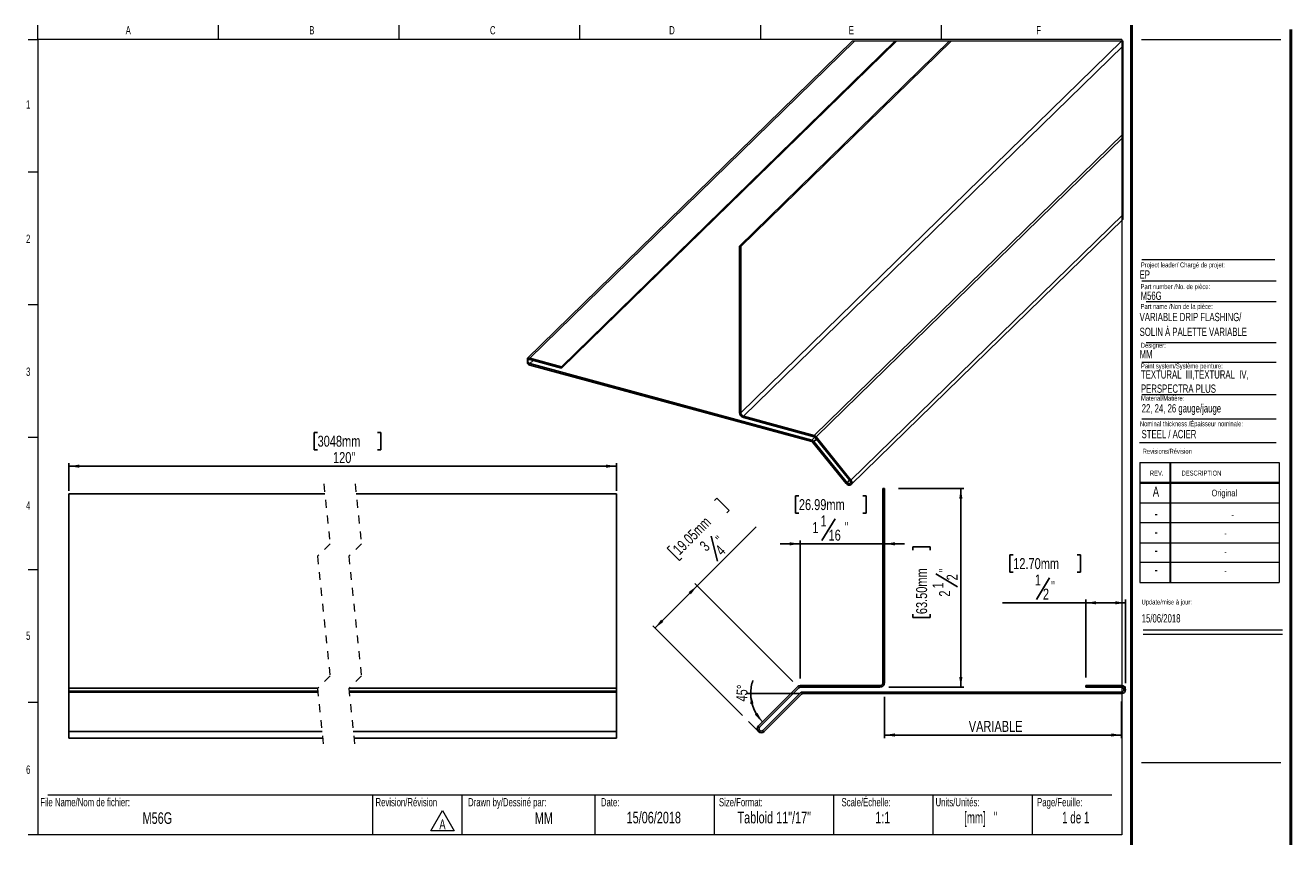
# Model space of a CAD drawing. Header units: inches. Extents: x 0.5 to 34.3, y 0.4 to 29.5.
import ezdxf

# ---------------------------------------------------------------- set-up
doc = ezdxf.new("R2010")
doc.units = ezdxf.units.IN
doc.header["$MEASUREMENT"] = 0
doc.linetypes.add('HIDDEN', pattern=[0.075, 0.05, -0.025])
doc.layers.add('FORMAT', color=7, linetype='Continuous')
doc.styles.add('SLDTEXTSTYLE0', font='TXT', dxfattribs={"width": 0.7})
doc.styles.add('SLDTEXTSTYLE1', font='TXT', dxfattribs={"width": 0.633333})
doc.styles.add('SLDTEXTSTYLE2', font='TXT', dxfattribs={"width": 0.625})
doc.styles.add('SLDTEXTSTYLE3', font='TXT', dxfattribs={"width": 0.75})
doc.dimstyles.new('SLDDIMSTYLE0', dxfattribs={"dimtxt": 0.137795, "dimasz": 0.13, "dimexe": 0, "dimexo": 0.0625, "dimgap": 0.034449, "dimtad": 1, "dimdec": 6, "dimrnd": 1e-09, "dimzin": 12, "dimdsep": 46, "dimlunit": 5, "dimtxsty": 'SLDTEXTSTYLE3', "dimsah": 1, "dimcen": 0.09, "dimadec": 0, "dimazin": 3, "dimtfac": 1, "dimtdec": 1, "dimtofl": 0, "dimtmove": 0, "dimatfit": 3, "dimfxl": 1, "dimfrac": 2, "dimtolj": 1, "dimtzin": 12, "dimarcsym": 0})
doc.dimstyles.new('SLDDIMSTYLE1', dxfattribs={"dimtxt": 0.137795, "dimasz": 0.13, "dimexe": 0, "dimexo": 0.0625, "dimgap": 0.034449, "dimtad": 1, "dimdec": 6, "dimrnd": 1e-09, "dimzin": 12, "dimdsep": 46, "dimlunit": 5, "dimtxsty": 'SLDTEXTSTYLE3', "dimsah": 1, "dimcen": 0.09, "dimadec": 0, "dimazin": 3, "dimtfac": 1, "dimtdec": 1, "dimtmove": 0, "dimatfit": 0, "dimfxl": 1, "dimfrac": 2, "dimtolj": 1, "dimtzin": 12, "dimarcsym": 0})
doc.dimstyles.new('SLDDIMSTYLE2', dxfattribs={"dimtxt": 0.137795, "dimasz": 0.13, "dimexe": 0, "dimexo": 0.0625, "dimgap": 0.034449, "dimtad": 1, "dimdec": 4, "dimzin": 12, "dimdsep": 46, "dimlunit": 5, "dimtxsty": 'SLDTEXTSTYLE3', "dimsah": 1, "dimcen": 0.09, "dimazin": 3, "dimtfac": 1, "dimtofl": 0, "dimtmove": 0, "dimatfit": 3, "dimfxl": 1, "dimfrac": 2, "dimtolj": 1, "dimtzin": 12, "dimarcsym": 0})
doc.dimstyles.new('SLDDIMSTYLE3', dxfattribs={"dimtxt": 0.137795, "dimasz": 0.13, "dimexe": 0, "dimexo": 0.0625, "dimgap": 0.034449, "dimtad": 1, "dimdec": 1, "dimrnd": 1e-09, "dimzin": 12, "dimdsep": 46, "dimlunit": 5, "dimtxsty": 'SLDTEXTSTYLE3', "dimsah": 1, "dimcen": 0.09, "dimadec": 0, "dimazin": 3, "dimtfac": 1, "dimtdec": 1, "dimtofl": 0, "dimtmove": 0, "dimatfit": 3, "dimfxl": 1, "dimfrac": 2, "dimtolj": 1, "dimtzin": 12, "dimarcsym": 0})

# ---------------------------------------------------------------- blocks, each defined once
blk = doc.blocks.new('SW_NOTE_0')
at = {"color": 0, "linetype": 'Continuous', "lineweight": 0}
for p, q in [((-0.097, 0.017), (0.049, 0.27)), ((0.049, 0.27), (0.195, 0.017)), ((0.195, 0.017), (-0.097, 0.017))]:
    blk.add_line(p, q, dxfattribs=at)
at = {"color": 0, "linetype": 'Continuous', "lineweight": 0, "insert": (0.049, 0.161), "char_height": 0.125, "attachment_point": 2, "style": 'SLDTEXTSTYLE0'}
blk.add_mtext('A', dxfattribs=at)
blk = doc.blocks.new('SW_NOTE_1')
at = {"layer": 'FORMAT', "color": 0, "char_height": 0.10417, "attachment_point": 1, "style": 'SLDTEXTSTYLE0'}
for s, insert in [('TEXTURAL  III,TEXTURAL  IV,', (0, 0.134)), ('PERSPECTRA PLUS', (0, -0.044))]:
    blk.add_mtext(s, dxfattribs=dict(at, insert=insert))
blk = doc.blocks.new('_D')
at = {"layer": 'FORMAT'}
for p, q in [((12.888, 4.036), (12.846, 4.036)), ((12.846, 4.036), (12.846, 3.817)), ((13.691, 4.036), (13.733, 4.036)), ((13.733, 4.036), (13.733, 3.817)), ((12.846, 3.817), (12.888, 3.817)), ((13.344, 3.749), (13.179, 3.474)), ((13.733, 3.817), (13.691, 3.817)), ((13.8, 3.433), (12.754, 3.433)), ((13.8, 2.493), (13.8, 3.473)), ((13.8, 3.433), (14.3, 3.433)), ((14.3, 2.421), (14.3, 3.473))]:
    blk.add_line(p, q, dxfattribs=at)
for points in [[(13.8, 3.433), (13.93, 3.413), (13.93, 3.453)], [(14.3, 3.433), (14.17, 3.453), (14.17, 3.413)]]:
    blk.add_solid(points, dxfattribs=at)
at = {"layer": 'FORMAT', "attachment_point": 1, "style": 'SLDTEXTSTYLE3'}
for s, insert, char_height in [('12.70mm', (12.888, 3.995), 0.1378), ('1', (13.16, 3.789), 0.138), ('"', (13.363, 3.708), 0.138), ('2', (13.261, 3.611), 0.138)]:
    blk.add_mtext(s, dxfattribs=dict(at, insert=insert, char_height=char_height))
blk = doc.blocks.new('_D_1')
at = {"layer": 'FORMAT'}
for p, q in [((9.133, 4.719), (9.163, 4.748)), ((9.163, 4.748), (9.317, 4.594)), ((9.317, 4.594), (9.288, 4.564)), ((8.913, 3.646), (9.655, 4.387)), ((8.566, 4.151), (8.536, 4.121)), ((9.091, 4.27), (9.169, 3.958)), ((8.536, 4.121), (8.691, 3.967)), ((8.691, 3.967), (8.72, 3.996)), ((10.115, 2.444), (8.885, 3.674)), ((8.913, 3.646), (8.383, 3.115)), ((9.482, 2.016), (8.355, 3.143))]:
    blk.add_line(p, q, dxfattribs=at)
for points in [[(8.913, 3.646), (8.807, 3.568), (8.835, 3.54)], [(8.383, 3.115), (8.489, 3.193), (8.461, 3.222)]]:
    blk.add_solid(points, dxfattribs=at)
at = {"layer": 'FORMAT', "attachment_point": 1, "rotation": 45, "style": 'SLDTEXTSTYLE3'}
for s, insert, char_height in [('19.05mm', (8.595, 4.122), 0.1378), ('"', (9.133, 4.255), 0.138), ('3', (8.932, 4.168), 0.138), ('4', (9.13, 4.114), 0.138)]:
    blk.add_mtext(s, dxfattribs=dict(at, insert=insert, char_height=char_height))
blk = doc.blocks.new('_D_2')
at = {"layer": 'FORMAT'}
for p, q in [((11.445, 4.872), (12.268, 4.872)), ((12.229, 4.872), (12.229, 2.372)), ((11.626, 4.094), (11.626, 4.136)), ((11.626, 4.136), (11.844, 4.136)), ((11.844, 4.136), (11.844, 4.094)), ((11.913, 3.797), (12.188, 3.632)), ((11.626, 3.291), (11.626, 3.249)), ((11.626, 3.249), (11.844, 3.249)), ((11.844, 3.249), (11.844, 3.291)), ((11.324, 2.372), (12.268, 2.372))]:
    blk.add_line(p, q, dxfattribs=at)
for points in [[(12.229, 4.872), (12.209, 4.742), (12.249, 4.742)], [(12.229, 2.372), (12.249, 2.502), (12.209, 2.502)]]:
    blk.add_solid(points, dxfattribs=at)
at = {"layer": 'FORMAT', "attachment_point": 1, "rotation": 90, "style": 'SLDTEXTSTYLE3'}
for s, insert, char_height in [('63.50mm', (11.667, 3.291), 0.1378), ('"', (11.954, 3.817), 0.138), ('1', (11.873, 3.613), 0.138), ('2', (12.051, 3.715), 0.138), ('2', (11.956, 3.511), 0.138)]:
    blk.add_mtext(s, dxfattribs=dict(at, insert=insert, char_height=char_height))
blk = doc.blocks.new('_D_3')
at = {"layer": 'FORMAT'}
for p, q in [((10.193, 4.778), (10.151, 4.778)), ((10.151, 4.778), (10.151, 4.56)), ((10.995, 4.778), (11.037, 4.778)), ((11.037, 4.778), (11.037, 4.56)), ((10.151, 4.56), (10.193, 4.56)), ((10.648, 4.491), (10.483, 4.216)), ((11.037, 4.56), (10.995, 4.56)), ((10.207, 4.175), (9.957, 4.175)), ((10.207, 2.483), (10.207, 4.215)), ((11.27, 4.175), (10.207, 4.175)), ((11.27, 4.175), (11.52, 4.175))]:
    blk.add_line(p, q, dxfattribs=at)
for points in [[(10.207, 4.175), (10.077, 4.195), (10.077, 4.155)], [(11.27, 4.175), (11.4, 4.155), (11.4, 4.195)]]:
    blk.add_solid(points, dxfattribs=at)
at = {"layer": 'FORMAT', "attachment_point": 1, "style": 'SLDTEXTSTYLE3'}
for s, insert, char_height in [('26.99mm', (10.193, 4.737), 0.1378), ('1', (10.464, 4.531), 0.138), ('"', (10.769, 4.451), 0.138), ('1', (10.362, 4.448), 0.138), ('16', (10.566, 4.353), 0.1378)]:
    blk.add_mtext(s, dxfattribs=dict(at, insert=insert, char_height=char_height))
blk = doc.blocks.new('_D_4')
at = {"layer": 'FORMAT'}
blk.add_line((10.201, 2.292), (9.548, 2.292), dxfattribs=at)
for start, end in [(160.8589, 180), (180, 225)]:
    blk.add_arc((10.091, 2.292), 0.504, start, end, dxfattribs=at)
for points in [[(9.587, 2.292), (9.584, 2.16), (9.623, 2.165)], [(9.735, 1.936), (9.671, 2.051), (9.639, 2.026)]]:
    blk.add_solid(points, dxfattribs=at)
at = {"layer": 'FORMAT', "insert": (9.402, 2.198), "char_height": 0.1378, "attachment_point": 1, "rotation": 86.2444, "style": 'SLDTEXTSTYLE3'}
blk.add_mtext('45°', dxfattribs=at)
blk = doc.blocks.new('_D_5')
at = {"layer": 'FORMAT'}
for p, q in [((11.27, 2.249), (11.27, 1.731)), ((14.25, 2.193), (14.25, 1.731)), ((14.25, 1.771), (11.27, 1.771))]:
    blk.add_line(p, q, dxfattribs=at)
for points in [[(11.27, 1.771), (11.4, 1.751), (11.4, 1.791)], [(14.25, 1.771), (14.12, 1.791), (14.12, 1.751)]]:
    blk.add_solid(points, dxfattribs=at)
at = {"layer": 'FORMAT', "insert": (12.329, 1.948), "char_height": 0.1378, "attachment_point": 1, "style": 'SLDTEXTSTYLE3'}
blk.add_mtext('VARIABLE', dxfattribs=at)
blk = doc.blocks.new('_D_6')
at = {"layer": 'FORMAT'}
for p, q in [((4.142, 5.575), (4.1, 5.575)), ((4.1, 5.575), (4.1, 5.357)), ((4.893, 5.575), (4.935, 5.575)), ((4.935, 5.575), (4.935, 5.357)), ((4.1, 5.357), (4.142, 5.357)), ((4.935, 5.357), (4.893, 5.357)), ((1.016, 4.842), (1.016, 5.19)), ((1.016, 5.151), (7.9, 5.151)), ((7.9, 4.842), (7.9, 5.19))]:
    blk.add_line(p, q, dxfattribs=at)
for points in [[(1.016, 5.151), (1.146, 5.131), (1.146, 5.171)], [(7.9, 5.151), (7.77, 5.171), (7.77, 5.131)]]:
    blk.add_solid(points, dxfattribs=at)
at = {"layer": 'FORMAT', "char_height": 0.1378, "attachment_point": 1, "style": 'SLDTEXTSTYLE3'}
for s, insert in [('3048mm', (4.142, 5.534)), ('120"', (4.336, 5.328))]:
    blk.add_mtext(s, dxfattribs=dict(at, insert=insert))

msp = doc.modelspace()

# ---------------------------------------------------------------- linework, layer by layer
at = {"color": 7, "linetype": 'Continuous', "lineweight": 18}
for p, q in [((0.6262516, 10.5170732), (0.6262516, 10.6939449)), ((2.8970849, 10.5170732), (2.8970849, 10.6939449)), ((5.1679183, 10.5170732), (5.1679183, 10.6939449)), ((7.4387516, 10.5170732), (7.4387516, 10.6939449)), ((9.7095849, 10.6939449), (9.7095849, 10.5170732)), ((11.9804183, 10.6939449), (11.9804183, 10.5170732)), ((0.5012516, 10.5170732), (0.6262516, 10.5170732)), ((14.2512516, 10.5170732), (0.6262516, 10.5170732)), ((0.6262516, 10.5170732), (0.6262516, 0.5170732)), ((14.2512516, 10.5170732), (14.2512516, 0.5170732)), ((14.5012516, 10.5170732), (16.2512516, 10.5170732)), ((0.5012516, 8.8504065), (0.6262516, 8.8504065)), ((14.5052809, 7.4796461), (16.192868, 7.4796461)), ((0.5012516, 7.1837398), (0.6262516, 7.1837398)), ((14.5578273, 7.2228331), (16.192868, 7.2228331)), ((14.5578273, 6.7072972), (16.192868, 6.7072972)), ((6.778367, 6.5047013), (6.778367, 6.4447729)), ((14.5052809, 6.4574028), (16.192868, 6.4574028)), ((14.5052809, 6.0531641), (16.192868, 6.0531641)), ((14.5052809, 5.7453132), (16.192868, 5.7453132)), ((0.5012516, 5.5170732), (0.6262516, 5.5170732)), ((14.4754278, 5.446808), (16.192868, 5.446808)), ((14.4811999, 5.1987495), (16.2311999, 5.1987495)), ((14.4811999, 5.1987495), (14.4811999, 3.6887495)), ((14.8561999, 5.1987495), (14.8561999, 3.6887495)), ((14.8661999, 5.1987495), (14.8661999, 3.6887495)), ((16.2311999, 5.1987495), (16.2311999, 3.6887495)), ((14.4811999, 4.9487495), (16.2311999, 4.9487495)), ((14.4811999, 4.9387495), (16.2311999, 4.9387495)), ((14.4811999, 4.6887495), (16.2311999, 4.6887495)), ((16.2311999, 4.4387495), (14.4811999, 4.4387495)), ((14.4811999, 4.1887495), (16.2311999, 4.1887495)), ((0.5012516, 3.8504065), (0.6262516, 3.8504065)), ((16.2311999, 3.9387495), (14.4811999, 3.9387495)), ((14.4811999, 3.6887495), (16.2311999, 3.6887495)), ((14.5215385, 3.094666), (16.2715385, 3.094666)), ((14.5215385, 3.0386495), (16.2715385, 3.0386495)), ((0.5012516, 2.1837398), (0.6262516, 2.1837398)), ((0.7512516, 1.0170732), (14.1262516, 1.0170732)), ((4.8316802, 1.0170732), (4.8316802, 0.5170732)), ((5.9539324, 1.0170732), (5.9539324, 0.5170732)), ((7.6262516, 1.0170732), (7.6262516, 0.5170732)), ((9.1262516, 1.0170732), (9.1262516, 0.5170732)), ((10.6262516, 1.0170732), (10.6262516, 0.5170732)), ((11.8762516, 1.0170732), (11.8762516, 0.5170732)), ((13.1262516, 1.0170732), (13.1262516, 0.5170732)), ((0.6262516, 0.5170732), (0.5012516, 0.5170732)), ((14.2512516, 0.5170732), (0.6262516, 0.5170732))]:
    msp.add_line(p, q, dxfattribs=at)
at = {"color": 7, "linetype": 'Continuous', "lineweight": 50}
for p, q in [((14.3762516, 10.6939449), (14.3762516, 0.3920732)), ((16.3762516, 0.3920732), (16.3762516, 10.6420732))]:
    msp.add_line(p, q, dxfattribs=at)
at = {"color": 7, "linetype": 'Continuous', "lineweight": 25}
for p, q in [((10.8646292, 10.4930194), (6.778367, 6.5047013)), ((6.8100889, 6.5086554), (10.8923008, 10.4930194)), ((7.2080766, 6.4004918), (11.4011085, 10.4930194)), ((7.2080766, 6.3833472), (11.4186731, 10.4930194)), ((9.4456561, 7.918141), (12.0837671, 10.4930194)), ((9.4633428, 7.9133327), (12.1063793, 10.4930194)), ((9.4633428, 5.8213036), (14.2497858, 10.4930194)), ((9.4981622, 5.7780949), (14.2698613, 10.4354188)), ((10.3853492, 5.5369777), (14.2698613, 9.3283799)), ((10.4103643, 5.5201359), (14.2698613, 9.2871212)), ((10.84813, 4.9768841), (14.2698613, 8.3165981)), ((10.8517837, 4.9192952), (14.2698613, 8.2554423)), ((9.4456561, 7.918141), (9.4456561, 5.8261118)), ((9.4456561, 7.918141), (9.4633428, 7.9133327)), ((9.4633428, 7.9133327), (9.4633428, 5.8213036)), ((6.8100889, 6.5086554), (7.2080766, 6.4004918)), ((6.8100889, 6.4915132), (7.2080766, 6.3833472)), ((10.356042, 5.4763687), (6.8100889, 6.4400819)), ((10.356042, 5.4592241), (6.8100889, 6.4229397)), ((7.2080766, 6.4004918), (7.2080766, 6.3833472)), ((9.4981622, 5.7780949), (10.3853492, 5.5369777)), ((9.4981622, 5.7609504), (10.3853492, 5.5198331)), ((10.785592, 4.9332695), (10.3685496, 5.4508044)), ((10.7980996, 4.9419919), (10.3810572, 5.4595269)), ((10.3978568, 5.5114134), (10.8356224, 4.9681616)), ((10.4103643, 5.5201359), (10.84813, 4.9768841)), ((1.0159733, 4.8026981), (4.2325543, 4.8026981)), ((1.0159733, 4.8026981), (1.0159733, 2.3620682)), ((4.6262552, 4.8026981), (7.8996202, 4.8026981)), ((7.8996202, 4.8026981), (7.8996202, 2.3620682)), ((11.2698478, 4.8716752), (11.2498478, 4.8716752)), ((11.2498478, 4.8716752), (11.2498478, 2.4310453)), ((11.2698478, 4.8716752), (11.2698478, 2.4310453)), ((11.2104777, 2.3916752), (10.2073478, 2.3916752)), ((14.2498478, 2.3916752), (13.7998478, 2.3916752)), ((13.7998478, 2.3916752), (13.7998478, 2.3716752)), ((1.0159733, 2.3620682), (4.1453673, 2.3620682)), ((1.0159733, 2.3620682), (1.0159733, 2.3226981)), ((1.0159733, 2.3226981), (4.1443629, 2.3226981)), ((1.0159733, 2.3226981), (1.0159733, 2.3109824)), ((1.0159733, 2.3109824), (4.1455879, 2.3109824)), ((1.0159733, 2.3109824), (1.0159733, 1.8160077)), ((4.5380637, 2.3226981), (7.8996202, 2.3226981)), ((4.5390681, 2.3620682), (7.8996202, 2.3620682)), ((4.5392887, 2.3109824), (7.8996202, 2.3109824)), ((7.8996202, 2.3620682), (7.8996202, 2.3226981)), ((7.8996202, 2.3226981), (7.8996202, 2.3109824)), ((7.8996202, 2.3109824), (7.8996202, 1.8160077)), ((10.1790635, 2.3799595), (9.6840888, 1.8849848)), ((10.1932057, 2.3658174), (9.6982309, 1.8708426)), ((9.7406573, 1.8284162), (10.2122006, 2.2999595)), ((9.7547995, 1.8142741), (10.2263428, 2.2858174)), ((11.2104777, 2.3716752), (10.2073478, 2.3716752)), ((10.2404849, 2.3116752), (14.2498478, 2.3116752)), ((10.2404849, 2.2916752), (14.2498478, 2.2916752)), ((14.2498478, 2.3716752), (13.7998478, 2.3716752)), ((1.0159733, 1.8160077), (1.0159733, 1.7306524)), ((1.0159733, 1.8160077), (4.1974298, 1.8160077)), ((4.5911307, 1.8160077), (7.8996202, 1.8160077)), ((7.8996202, 1.8160077), (7.8996202, 1.7306524)), ((1.0159733, 1.7306524), (4.2063705, 1.7306524)), ((4.6000714, 1.7306524), (7.8996202, 1.7306524))]:
    msp.add_line(p, q, dxfattribs=at)
at = {"color": 8, "linetype": 'Continuous', "lineweight": 25}
for p, q in [((6.8100889, 6.4400819), (6.8513053, 6.4803104)), ((10.356042, 5.4763687), (10.395022, 5.5144148)), ((10.3810572, 5.4595269), (10.4138655, 5.4915467)), ((10.7980996, 4.9419919), (10.8309056, 4.9740142))]:
    msp.add_line(p, q, dxfattribs=at)
at = {"color": 7, "linetype": 'HIDDEN', "lineweight": 18}
for p, q in [((4.219464, 4.9276981), (4.2982041, 4.1759268)), ((4.6131648, 4.9276981), (4.6919049, 4.1759268)), ((4.2982041, 4.1759268), (4.1407238, 4.0184465)), ((4.6919049, 4.1759268), (4.5344246, 4.0184465)), ((4.1407238, 4.0184465), (4.2982041, 2.5149039)), ((4.5344246, 4.0184465), (4.6919049, 2.5149039)), ((4.2982041, 2.5149039), (4.1407238, 2.3574236)), ((4.6919049, 2.5149039), (4.5344246, 2.3574236)), ((4.1407238, 2.3574236), (4.219464, 1.6056523)), ((4.5344246, 2.3574236), (4.6131648, 1.6056523))]:
    msp.add_line(p, q, dxfattribs=at)
at = {"color": 7, "linetype": 'Continuous', "lineweight": 18, "flags": 128}
msp.add_lwpolyline([(14.2698613, 8.2554423), (14.2698613, 8.3165981), (14.2698613, 9.2871212), (14.2698613, 9.3283799), (14.2698613, 10.4354188), (14.2698613, 10.4930194), (14.2497858, 10.4930194), (12.1063793, 10.4930194), (12.0837671, 10.4930194), (11.4186731, 10.4930194), (11.4011085, 10.4930194), (10.8923008, 10.4930194), (10.8646292, 10.4930194)], dxfattribs=at)
at = {"color": 7, "linetype": 'Continuous', "lineweight": 25, "flags": 128}
for points in [[(6.778367, 6.5040631), (6.7788223, 6.5046004), (6.793165, 6.509993), (6.8100889, 6.5086554)], [(6.8100889, 6.4400819), (6.7999374, 6.4447987), (6.7913299, 6.4527139), (6.7855759, 6.4626191), (6.7835578, 6.4730076), (6.7855759, 6.4823003), (6.7913299, 6.4890798), (6.7999374, 6.4923134), (6.8100889, 6.4915132)], [(10.84813, 4.9768841), (10.857716, 4.9603755), (10.8610811, 4.9430596), (10.857716, 4.9275718), (10.84813, 4.9162728), (10.8337826, 4.9108825), (10.816861, 4.9122178), (10.799937, 4.9200814), (10.785592, 4.9332695)], [(10.8356224, 4.9681616), (10.841374, 4.9582565), (10.8433921, 4.9478656), (10.841374, 4.9385752), (10.8356224, 4.9317958), (10.8270149, 4.9285598), (10.816861, 4.9293623), (10.8067071, 4.9340791), (10.7980996, 4.9419919)]]:
    msp.add_lwpolyline(points, dxfattribs=at)
at = {"color": 7, "linetype": 'Continuous', "lineweight": 25}
for centre, radius, start, end in [((6.821838, 6.4739716), 0.0523669, 213.8885796, 257.03467484), ((9.5176342, 5.8303756), 0.0721042, 183.39002651, 254.33257083), ((9.5110778, 5.8241367), 0.047819, 183.39657046, 254.3301998), ((10.3422006, 5.4288116), 0.0495304, 38.32557359, 73.77245746), ((10.3491268, 5.4354516), 0.0247579, 38.32467379, 73.7807544), ((10.371489, 5.4893928), 0.0495623, 38.33736734, 73.76066371), ((10.3784339, 5.4960606), 0.0247579, 38.32467379, 73.7807544), ((10.2073478, 2.3516752), 0.04, 90, 135), ((11.2104777, 2.4310453), 0.0593701, 270, 0), ((11.2104777, 2.4310453), 0.0393701, 270, 0), ((14.2498478, 2.3416752), 0.05, 270, 90), ((10.2073478, 2.3516752), 0.02, 90, 135), ((10.2404849, 2.2716752), 0.04, 90, 135), ((10.2404849, 2.2716752), 0.02, 90, 135), ((14.2498478, 2.3416752), 0.03, 270, 90), ((9.7194441, 1.8496294), 0.05, 135, 315), ((9.7194441, 1.8496294), 0.03, 135, 315)]:
    msp.add_arc(centre, radius, start, end, dxfattribs=at)
at = {"layer": 'FORMAT', "color": 250, "lineweight": 18, "true_color": 0x454545}
msp.add_line((14.5052809, 7.7477891), (16.1756542, 7.7477891), dxfattribs=at)
at = {"layer": 'FORMAT', "lineweight": 18}
for p, q in [((14.2998478, 2.3416752), (14.2998478, 2.3812904)), ((9.6840888, 1.8142741), (9.5586718, 1.9396911)), ((14.5012516, 1.4265536), (16.2512516, 1.4265536))]:
    msp.add_line(p, q, dxfattribs=at)

# ---------------------------------------------------------------- block references
at = {"color": 7, "linetype": 'Continuous', "lineweight": 0}
msp.add_blockref('SW_NOTE_0', (5.6629239, 0.5500403), dxfattribs=at)
at = {"layer": 'FORMAT'}
msp.add_blockref('SW_NOTE_1', (14.4936793, 6.2219515), dxfattribs=at)

# ---------------------------------------------------------------- texts
at = {"color": 7, "linetype": 'Continuous', "lineweight": 0}
for s, insert, char_height, attachment_point, style in [('A', (1.7614258, 10.6839024), 0.1041667, 2, 'SLDTEXTSTYLE0'), ('B', (4.0695891, 10.6839024), 0.1041667, 2, 'SLDTEXTSTYLE0'), ('C', (6.3441318, 10.6839024), 0.1041667, 2, 'SLDTEXTSTYLE0'), ('D', (8.5974733, 10.6839024), 0.1041667, 2, 'SLDTEXTSTYLE0'), ('E', (10.8526565, 10.6839024), 0.1041667, 2, 'SLDTEXTSTYLE0'), ('F', (13.2074254, 10.6839024), 0.1041667, 2, 'SLDTEXTSTYLE0'), ('1', (0.5037246, 9.7518248), 0.1041667, 2, 'SLDTEXTSTYLE0'), ('2', (0.5037246, 8.0618626), 0.1041667, 2, 'SLDTEXTSTYLE0'), ('Project leader/ Chargé de projet:', (14.4927736, 7.7128037), 0.0625, 1, 'SLDTEXTSTYLE0'), ('EP', (14.4770103, 7.6126145), 0.10416667, 1, 'SLDTEXTSTYLE0'), ('Part number /No. de pièce:', (14.4892638, 7.4395042), 0.0625, 1, 'SLDTEXTSTYLE0'), ('M56G', (14.4892638, 7.3462932), 0.10416667, 1, 'SLDTEXTSTYLE0'), ('Designer:', (14.4927736, 6.7027068), 0.0625, 1, 'SLDTEXTSTYLE0'), ('MM', (14.4770103, 6.6115619), 0.10416667, 1, 'SLDTEXTSTYLE0'), ('3', (0.5037246, 6.3910002), 0.1041667, 2, 'SLDTEXTSTYLE0'), ('Paint system/Système peinture:', (14.4936793, 6.4423393), 0.0625, 1, 'SLDTEXTSTYLE0'), ('Nominal thickness /Épaisseur nominale:', (14.4802784, 5.7152135), 0.0625, 1, 'SLDTEXTSTYLE0'), ('STEEL / ACIER', (14.5019361, 5.6065758), 0.104166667, 1, 'SLDTEXTSTYLE0'), ('Revisions/Révision', (14.5156012, 5.3694188), 0.0625, 1, 'SLDTEXTSTYLE0'), ('REV.', (14.6062312, 5.0951297), 0.0625, 1, 'SLDTEXTSTYLE0'), ('DESCRIPTION', (15.0041424, 5.0951297), 0.0625, 1, 'SLDTEXTSTYLE0'), ('A', (14.6820414, 4.8942809), 0.125, 2, 'SLDTEXTSTYLE0'), ('Original', (15.5419694, 4.8554617), 0.08333333, 2, 'SLDTEXTSTYLE0'), ('4', (0.5037246, 4.7085424), 0.1041667, 2, 'SLDTEXTSTYLE0'), ('-', (14.6833579, 4.6174037), 0.125, 2, 'SLDTEXTSTYLE0'), ('-', (15.6471739, 4.5785845), 0.0833333, 2, 'SLDTEXTSTYLE0'), ('-', (14.6833579, 4.3881653), 0.125, 2, 'SLDTEXTSTYLE0'), ('-', (15.5556728, 4.3493461), 0.0833333, 2, 'SLDTEXTSTYLE0'), ('-', (14.6833579, 4.1569001), 0.125, 2, 'SLDTEXTSTYLE0'), ('-', (15.5556728, 4.118081), 0.0833333, 2, 'SLDTEXTSTYLE0'), ('-', (14.6833579, 3.9142956), 0.125, 2, 'SLDTEXTSTYLE0'), ('-', (15.5556728, 3.8754764), 0.0833333, 2, 'SLDTEXTSTYLE0'), ('Update/mise à jour:', (14.5009021, 3.4746831), 0.0625, 1, 'SLDTEXTSTYLE0'), ('15/06/2018', (14.5029298, 3.2903145), 0.10416667, 1, 'SLDTEXTSTYLE0'), ('5', (0.5037246, 3.0715769), 0.1041667, 2, 'SLDTEXTSTYLE0'), ('6', (0.5037246, 1.3878409), 0.1041667, 2, 'SLDTEXTSTYLE0'), ('File Name/Nom de fichier:', (0.6549319, 0.9786785), 0.104166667, 1, 'SLDTEXTSTYLE0'), ('Revision/Révision', (4.8700984, 0.9786785), 0.104166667, 1, 'SLDTEXTSTYLE0'), ('Drawn by/Dessiné par:', (6.0332993, 0.9786785), 0.104166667, 1, 'SLDTEXTSTYLE0'), ('Date:', (7.7035091, 0.9786785), 0.10416667, 1, 'SLDTEXTSTYLE0'), ('Size/Format:', (9.1875093, 0.9786785), 0.104166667, 1, 'SLDTEXTSTYLE0'), ('Scale/Échelle:', (10.7293877, 0.9786785), 0.104166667, 1, 'SLDTEXTSTYLE0'), ('Units/Unités:', (11.9111167, 0.9786785), 0.104166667, 1, 'SLDTEXTSTYLE0'), ('Page/Feuille:', (13.1879976, 0.9786785), 0.104166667, 1, 'SLDTEXTSTYLE0'), ('M56G', (2.1277234, 0.7993968), 0.14583333, 2, 'SLDTEXTSTYLE0'), ('MM', (6.9863934, 0.7993968), 0.14583333, 2, 'SLDTEXTSTYLE0'), ('15/06/2018', (8.3687858, 0.805962), 0.14583333, 2, 'SLDTEXTSTYLE0'), ('Tabloid 11"/17"', (9.8831067, 0.805962), 0.145833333, 2, 'SLDTEXTSTYLE0'), ('1:1', (11.2474421, 0.805962), 0.14583333, 2, 'SLDTEXTSTYLE0'), ('[mm]   "', (12.4789981, 0.805962), 0.14583333, 2, 'SLDTEXTSTYLE2'), ('1 de 1', (13.6742198, 0.805962), 0.14583333, 2, 'SLDTEXTSTYLE1')]:
    msp.add_mtext(s, dxfattribs=dict(at, insert=insert, char_height=char_height, attachment_point=attachment_point, style=style))
at = {"layer": 'FORMAT', "attachment_point": 1, "style": 'SLDTEXTSTYLE0'}
for s, insert, char_height in [('Part name /Non de la pièce:', (14.4892638, 7.1904184), 0.0625), ('VARIABLE DRIP FLASHING/', (14.4770103, 7.0784856), 0.104166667), ('SOLIN À PALETTE VARIABLE', (14.4770103, 6.8922265), 0.104166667), ('Material/Matière:', (14.4936793, 6.0368173), 0.0625), ('22, 24, 26 gauge/jauge', (14.503118, 5.9304258), 0.104166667)]:
    msp.add_mtext(s, dxfattribs=dict(at, insert=insert, char_height=char_height))

# ---------------------------------------------------------------- dimensions: what is measured, and where the dimension line sits
at = {"layer": 'FORMAT'}
for base, p1, p2, text, picture, middle in [((7.8996183, 5.1505033), (1.0159752, 4.8026981), (7.8996183, 4.8026981), '120"', '_D_6', (4.5174458, 5.1505033)), ((11.2698478, 1.7705464), (14.2498478, 2.3416752), (11.2698478, 2.4310453), 'VARIABLE', '_D_5', (12.7508244, 1.7705464))]:
    dim = msp.add_linear_dim(base=base, p1=p1, p2=p2, text=text, dimstyle='SLDDIMSTYLE3', dxfattribs=at)
    dim.commit()
    dim.dimension.update_dxf_attribs({"geometry": picture, "text_midpoint": middle, "dimtype": 160})
for base, p1, p2, dimstyle, picture, middle in [((10.2073478, 4.1753497), (11.2698478, 4.8716752), (10.2073478, 2.3716752), 'SLDDIMSTYLE1', '_D_3', (10.5940995, 4.1753497)), ((14.2998478, 3.4331335), (13.7998478, 2.3916752), (14.2998478, 2.3812904), 'SLDDIMSTYLE0', '_D', (13.2897825, 3.4331335))]:
    dim = msp.add_linear_dim(base=base, p1=p1, p2=p2, dimstyle=dimstyle, dxfattribs=at)
    dim.commit()
    dim.dimension.update_dxf_attribs({"geometry": picture, "text_midpoint": middle, "dimtype": 160})
for base, p1, p2, angle, picture, middle in [((12.228758, 2.3716752), (11.2698478, 4.8716752), (11.2104777, 2.3716752), 90, '_D_2', (12.228758, 3.6923173)), ((8.3828886, 3.1154743), (10.2073478, 2.3516752), (9.5586718, 1.9396911), 45, '_D_1', (9.2757433, 4.0083291))]:
    dim = msp.add_linear_dim(base=base, p1=p1, p2=p2, angle=angle, dimstyle='SLDDIMSTYLE0', dxfattribs=at)
    dim.commit()
    dim.dimension.update_dxf_attribs({"geometry": picture, "text_midpoint": middle, "dimtype": 160})
dim = msp.add_angular_dim_2l(base=(9.6255715, 2.0989799), line1=((10.1790635, 2.3799595), (9.6840888, 1.8849848)), line2=((10.2404849, 2.2916752), (14.2498478, 2.2916752)), dimstyle='SLDDIMSTYLE2', dxfattribs=at)
dim.commit()
dim.dimension.update_dxf_attribs({"geometry": '_D_4', "text_midpoint": (9.5883233, 2.324657), "dimtype": 162})

doc.saveas('drawing.dxf')
